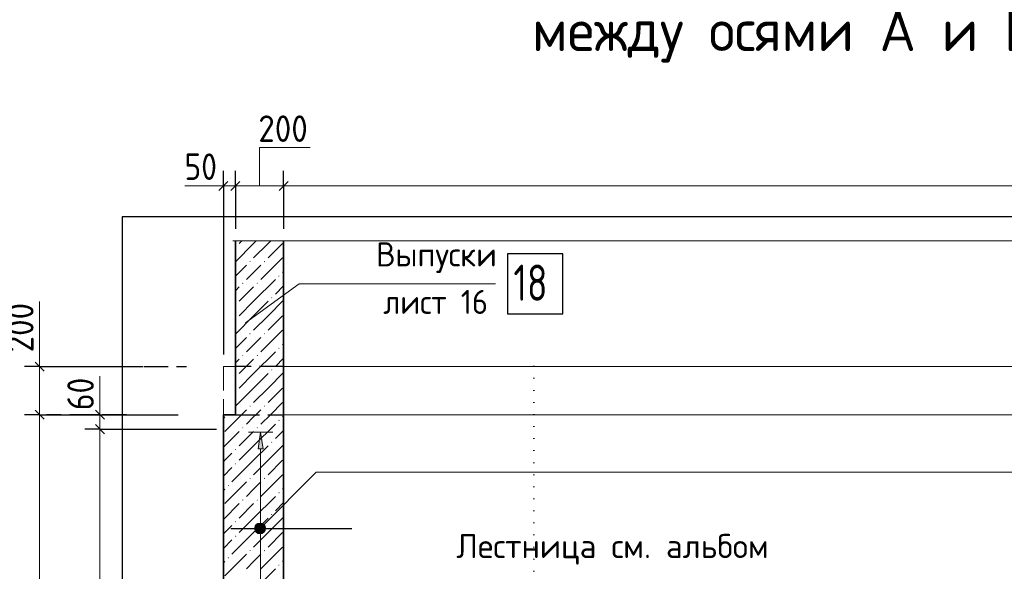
# Model space of a CAD drawing. Header units: millimetres. Extents: x 0 to 50400, y 0 to 35762.
# Tile 5 of 18: x 5700 to 15506, y 13379 to 18875. Entities that reach past the tile are written whole.
import ezdxf

# ---------------------------------------------------------------- set-up
doc = ezdxf.new("R2010")
doc.units = ezdxf.units.MM
for name, pattern in [('______2', [324, 240, -84]), ('______5', [1320, 960, -120, 120, -120]), ('______9', [120, 0, -120])]:
    doc.linetypes.add(name, pattern=pattern)
for name, color, linetype, lineweight in [('Standard', 7, 'Continuous', 25), ('Выпуски арматуры Г-обр.', 52, 'Continuous', 25), ('ЖБ Перекрытие верхний уровень', 7, 'Continuous', 35), ('ЖБ Стена верхний уровень', 7, 'Continuous', 35), ('Заголовок чертежа', 7, 'Continuous', 25), ('Позиционная метка линия выноска', 7, 'Continuous', 13), ('Позиционная метка номер позиции', 7, 'Continuous', 13), ('Размерная линия_ общее', 7, 'Continuous', 13), ('Сечения символ', 7, 'Continuous', 25)]:
    doc.layers.add(name, color=color, linetype=linetype, lineweight=lineweight)
doc.layers.add('Оси', color=7, linetype='______5', true_color=0x656565)
doc.layers.add('Стена Хомут', color=7, linetype='______2', true_color=0xa0a0a0)
doc.layers.add('Размерная выноска', color=7, linetype='Continuous')
doc.styles.add('ISOCPEUR', font='txt')

msp = doc.modelspace()

# ---------------------------------------------------------------- hatches: boundary and pattern name
at = {"layer": 'ЖБ Стена верхний уровень', "linetype": 'Continuous', "lineweight": 18, "transparency": 33554687}
for points in [[(7848.4, 16613), (7850.3, 16614.9), (7856.3, 16608.9), (7850.3, 16602.9), (7848.4, 16604.7)], [(7988.3, 16464.9), (7994.3, 16470.9), (8000.3, 16464.9), (7994.3, 16458.9)], [(8132.3, 16464.9), (8138.3, 16470.9), (8144.3, 16464.9), (8138.3, 16458.9)], [(8276.3, 16320.9), (8282.3, 16326.9), (8288.3, 16320.9), (8282.3, 16314.9)], [(7916.3, 16248.9), (7922.3, 16254.9), (7928.3, 16248.9), (7922.3, 16242.9)], [(8060.3, 16248.9), (8066.3, 16254.9), (8072.3, 16248.9), (8066.3, 16242.9)], [(8204.3, 16104.9), (8210.3, 16110.9), (8216.3, 16104.9), (8210.3, 16098.9)], [(7848.4, 16037), (7850.3, 16038.9), (7856.3, 16032.9), (7850.3, 16026.9), (7848.4, 16028.7)], [(7848.4, 15893), (7850.3, 15894.9), (7856.3, 15888.9), (7850.3, 15882.9), (7848.4, 15884.7)], [(7988.3, 15744.9), (7994.3, 15750.9), (8000.3, 15744.9), (7994.3, 15738.9)], [(8132.3, 15744.9), (8138.3, 15750.9), (8144.3, 15744.9), (8138.3, 15738.9)], [(8276.3, 15600.9), (8282.3, 15606.9), (8288.3, 15600.9), (8282.3, 15594.9)], [(7916.3, 15528.9), (7922.3, 15534.9), (7928.3, 15528.9), (7922.3, 15522.9)], [(8060.3, 15528.9), (8066.3, 15534.9), (8072.3, 15528.9), (8066.3, 15522.9)], [(7848.4, 15317), (7850.3, 15318.9), (7856.3, 15312.9), (7850.3, 15306.9), (7848.4, 15308.7)], [(8204.3, 15384.9), (8210.3, 15390.9), (8216.3, 15384.9), (8210.3, 15378.9)], [(7848.4, 15173), (7850.3, 15174.9), (7856.3, 15168.9), (7850.3, 15162.9), (7848.4, 15164.7)], [(7988.3, 15024.9), (7994.3, 15030.9), (8000.3, 15024.9), (7994.3, 15018.9)], [(8132.3, 15024.9), (8138.3, 15030.9), (8144.3, 15024.9), (8138.3, 15018.9)], [(7916.3, 14808.9), (7922.3, 14814.9), (7928.3, 14808.9), (7922.3, 14802.9)], [(8060.3, 14808.9), (8066.3, 14814.9), (8072.3, 14808.9), (8066.3, 14802.9)], [(8276.3, 14880.9), (8282.3, 14886.9), (8288.3, 14880.9), (8282.3, 14874.9)], [(8204.3, 14664.9), (8210.3, 14670.9), (8216.3, 14664.9), (8210.3, 14658.9)], [(7844.3, 14592.9), (7850.3, 14598.9), (7856.3, 14592.9), (7850.3, 14586.9)], [(7844.3, 14448.9), (7850.3, 14454.9), (7856.3, 14448.9), (7850.3, 14442.9)], [(7772.3, 14232.9), (7778.3, 14238.9), (7784.3, 14232.9), (7778.3, 14226.9)], [(7988.3, 14304.9), (7994.3, 14310.9), (8000.3, 14304.9), (7994.3, 14298.9)], [(8132.3, 14304.9), (8138.3, 14310.9), (8144.3, 14304.9), (8138.3, 14298.9)], [(8276.3, 14160.9), (8282.3, 14166.9), (8288.3, 14160.9), (8282.3, 14154.9)], [(7916.3, 14088.9), (7922.3, 14094.9), (7928.3, 14088.9), (7922.3, 14082.9)], [(8060.3, 14088.9), (8066.3, 14094.9), (8072.3, 14088.9), (8066.3, 14082.9)], [(8204.3, 13944.9), (8210.3, 13950.9), (8216.3, 13944.9), (8210.3, 13938.9)], [(7844.3, 13872.9), (7850.3, 13878.9), (7856.3, 13872.9), (7850.3, 13866.9)], [(7844.3, 13728.9), (7850.3, 13734.9), (7856.3, 13728.9), (7850.3, 13722.9)], [(7988.3, 13584.9), (7994.3, 13590.9), (8000.3, 13584.9), (7994.3, 13578.9)], [(8132.3, 13584.9), (8138.3, 13590.9), (8144.3, 13584.9), (8138.3, 13578.9)], [(7772.3, 13512.9), (7778.3, 13518.9), (7784.3, 13512.9), (7778.3, 13506.9)], [(8276.3, 13440.9), (8282.3, 13446.9), (8288.3, 13440.9), (8282.3, 13434.9)]]:
    msp.add_hatch(color=7, dxfattribs=at).paths.add_polyline_path(points, flags=16)
at = {"layer": 'Позиционная метка линия выноска', "linetype": 'Continuous', "lineweight": 13, "transparency": 33554687}
for points in [[(8042.2, 13819.8), (8132.4, 13767.9), (8056, 13844.3)], [(8056, 13844.3), (8146.1, 13792.3), (8080.4, 13858)], [(8056, 13844.3), (8132.4, 13767.9), (8146.1, 13792.3)], [(8080.4, 13858), (8146.1, 13792.3), (8146.1, 13819.8)], [(8080.4, 13858), (8146.1, 13819.8), (8107.9, 13858)], [(8107.9, 13858), (8146.1, 13819.8), (8132.4, 13844.3)], [(8042.2, 13792.3), (8107.9, 13754.2), (8042.2, 13819.8)], [(8042.2, 13819.8), (8107.9, 13754.2), (8132.4, 13767.9)], [(8080.4, 13754.2), (8042.2, 13792.3), (8056, 13767.9)], [(8042.2, 13792.3), (8080.4, 13754.2), (8107.9, 13754.2)]]:
    msp.add_hatch(color=7, dxfattribs=at).paths.add_polyline_path(points)
at = {"layer": 'Стена Хомут', "linetype": 'Continuous', "lineweight": 13, "transparency": 33554687}
msp.add_hatch(color=7, dxfattribs=at).paths.add_polyline_path([(8123.7, 14598.1), (8099.7, 14766.1), (8075.7, 14598.1)])

# ---------------------------------------------------------------- linework, layer by layer
at = {"layer": 'Standard', "color": 7, "linetype": 'Continuous', "lineweight": -3, "transparency": 33554687}
for p, q in [((7728.4, 17218.3), (7728.4, 17368.3)), ((7848.4, 17218.3), (7848.4, 17368.3)), ((8328.4, 17218.3), (8328.4, 17368.3)), ((7728.4, 17218.3), (7728.4, 17068.4)), ((7728.4, 17218.3), (7728.4, 15539)), ((7848.4, 17218.3), (7848.4, 17068.4)), ((7848.4, 17218.3), (7848.4, 16790.6)), ((8328.4, 17218.3), (8328.4, 17068.4)), ((8328.4, 17218.3), (8328.4, 16790.6)), ((6498.5, 14939), (6348.5, 14939)), ((6498.5, 14939), (6648.5, 14939)), ((6498.5, 14939), (7277, 14939)), ((6498.5, 14795), (6348.5, 14795)), ((6498.5, 14795), (6648.5, 14795)), ((6498.5, 14795), (7661, 14795))]:
    msp.add_line(p, q, dxfattribs=at)
at = {"layer": 'Standard', "color": 7, "linetype": 'Continuous', "lineweight": 25, "transparency": 33554687}
for p, q in [((7683.4, 17173.3), (7773.4, 17263.3)), ((7803.4, 17173.3), (7893.4, 17263.3)), ((8283.4, 17173.3), (8373.4, 17263.3)), ((6453.5, 14984), (6543.5, 14894)), ((6453.5, 14840), (6543.5, 14750))]:
    msp.add_line(p, q, dxfattribs=at)
at = {"layer": 'Standard', "color": 7, "linetype": 'Continuous', "lineweight": 13, "transparency": 33554687}
for p, q in [((7728.4, 17218.3), (7638.4, 17218.3)), ((7728.4, 17218.3), (7848.4, 17218.3)), ((7848.4, 17218.3), (8328.4, 17218.3)), ((8328.4, 17218.3), (23928.4, 17218.3)), ((6498.5, 14939), (6498.5, 15029)), ((6498.5, 14795), (6498.5, 8555))]:
    msp.add_line(p, q, dxfattribs=at)
at = {"layer": 'Standard', "color": 254, "linetype": 'Continuous', "lineweight": -3, "true_color": 0xc4c4ff, "transparency": 33554687}
msp.add_lwpolyline([(6721.7, 6570.5), (25801.7, 6570.5), (25801.7, 16910.6), (6721.7, 16910.6), (6721.7, 6570.5)], dxfattribs=at)
at = {"layer": 'Standard', "color": 7, "linetype": 'Continuous', "lineweight": 13, "transparency": 33554687}
msp.add_lwpolyline([(6498.5, 14939), (6498.5, 14855.6), (6498.5, 14855.6), (6498.5, 14795)], dxfattribs=at)
at = {"layer": 'Выпуски арматуры Г-обр.', "color": 7, "linetype": 'Continuous', "lineweight": 25, "transparency": 33554687}
msp.add_lwpolyline([(10557.5, 15942.7), (11109.5, 15942.7), (11109.5, 16542.7), (10557.5, 16542.7), (10557.5, 15942.7)], dxfattribs=at)
at = {"layer": 'ЖБ Перекрытие верхний уровень', "color": 7, "linetype": '______2', "lineweight": 18, "transparency": 33554687}
for p, q in [((7728.4, 15419), (7728.4, 14939)), ((7848.4, 15419), (7728.4, 15419)), ((18576, 15419), (8328.4, 15419)), ((8328.4, 14939), (19536, 14939))]:
    msp.add_line(p, q, dxfattribs=at)
at = {"layer": 'ЖБ Перекрытие верхний уровень', "color": 253, "linetype": '______2', "lineweight": -3, "true_color": 0xababab, "transparency": 33554687}
for p, q in [((8328.4, 15419), (7848.4, 15419)), ((7848.4, 14939), (8328.4, 14939))]:
    msp.add_line(p, q, dxfattribs=at)
at = {"layer": 'ЖБ Стена верхний уровень', "color": 7, "linetype": 'Continuous', "lineweight": 35, "transparency": 33554687}
for p, q in [((7848.4, 16670.6), (7848.4, 14939)), ((8328.4, 14939), (8328.4, 16670.6)), ((7728.4, 14939), (7728.4, 8363)), ((7848.4, 14939), (7728.4, 14939)), ((8328.4, 11723), (8328.4, 14939))]:
    msp.add_line(p, q, dxfattribs=at)
at = {"layer": 'ЖБ Стена верхний уровень', "color": 251, "linetype": 'Continuous', "lineweight": 18, "true_color": 0x494949, "transparency": 33554687}
for p, q in [((7912, 16670.6), (7886.3, 16644.9)), ((8056, 16670.6), (8030.3, 16644.9)), ((8174.3, 16644.9), (8200, 16670.6)), ((8030.3, 16644.9), (7848.4, 16463)), ((8174.3, 16644.9), (8030.3, 16500.9)), ((8318.3, 16644.9), (8174.3, 16500.9)), ((8318.3, 16500.9), (8102.3, 16284.9)), ((7958.3, 16428.9), (7848.4, 16319)), ((8030.3, 16356.9), (8102.3, 16428.9)), ((7958.3, 16284.9), (8030.3, 16356.9)), ((8030.3, 16068.9), (8246.3, 16284.9)), ((8328.4, 16367), (8318.3, 16356.9)), ((7886.3, 16212.9), (7848.4, 16175)), ((8030.3, 16212.9), (7886.3, 16068.9)), ((8328.4, 16223), (8246.3, 16140.9)), ((8030.3, 16068.9), (7886.3, 15924.9)), ((8174.3, 16068.9), (8030.3, 15924.9)), ((8174.3, 15924.9), (8328.4, 16079)), ((8030.3, 15924.9), (7848.4, 15743)), ((8174.3, 15924.9), (8030.3, 15780.9)), ((8318.3, 15924.9), (8174.3, 15780.9)), ((7958.3, 15708.9), (7848.4, 15599)), ((8030.3, 15636.9), (8102.3, 15708.9)), ((8318.3, 15780.9), (8102.3, 15564.9)), ((7958.3, 15564.9), (8030.3, 15636.9)), ((8328.4, 15647), (8318.3, 15636.9)), ((8030.3, 15348.9), (8246.3, 15564.9)), ((8328.4, 15503), (8246.3, 15420.9)), ((7886.3, 15492.9), (7848.4, 15455)), ((8030.3, 15492.9), (7886.3, 15348.9)), ((8030.3, 15348.9), (7886.3, 15204.9)), ((8174.3, 15348.9), (8030.3, 15204.9)), ((8174.3, 15204.9), (8328.4, 15359)), ((8030.3, 15204.9), (7848.4, 15023)), ((8174.3, 15204.9), (8030.3, 15060.9)), ((8318.3, 15204.9), (8174.3, 15060.9)), ((8318.3, 15060.9), (8196.4, 14939)), ((7742.3, 14916.9), (7728.4, 14903)), ((7908.4, 14939), (7742.3, 14772.9)), ((7958.3, 14988.9), (7908.4, 14939)), ((7958.3, 14844.9), (8030.3, 14916.9)), ((8030.3, 14916.9), (8052.4, 14939)), ((8052.4, 14939), (8102.3, 14988.9)), ((8196.4, 14939), (8102.3, 14844.9)), ((8328.4, 14927), (8318.3, 14916.9)), ((8030.3, 14628.9), (8246.3, 14844.9)), ((7886.3, 14772.9), (7728.4, 14615)), ((8030.3, 14772.9), (7886.3, 14628.9)), ((8328.4, 14783), (8246.3, 14700.9)), ((8030.3, 14628.9), (7886.3, 14484.9)), ((8174.3, 14628.9), (8030.3, 14484.9)), ((8174.3, 14484.9), (8328.4, 14639)), ((7742.3, 14484.9), (7814.3, 14556.9)), ((7728.4, 14471), (7742.3, 14484.9)), ((8030.3, 14484.9), (7814.3, 14268.9)), ((8174.3, 14484.9), (8030.3, 14340.9)), ((8318.3, 14484.9), (8174.3, 14340.9)), ((7814.3, 14412.9), (7728.4, 14327)), ((8318.3, 14340.9), (8102.3, 14124.9)), ((7958.3, 14268.9), (7742.3, 14052.9)), ((8030.3, 14196.9), (8102.3, 14268.9)), ((7742.3, 14196.9), (7728.4, 14183)), ((7958.3, 14124.9), (8030.3, 14196.9)), ((8030.3, 13908.9), (8246.3, 14124.9)), ((8328.4, 14207), (8318.3, 14196.9)), ((7886.3, 14052.9), (7728.4, 13895)), ((8030.3, 14052.9), (7886.3, 13908.9)), ((8328.4, 14063), (8246.3, 13980.9)), ((7742.3, 13764.9), (7814.3, 13836.9)), ((8030.3, 13908.9), (7886.3, 13764.9)), ((8174.3, 13908.9), (8030.3, 13764.9)), ((8174.3, 13764.9), (8328.4, 13919)), ((7728.4, 13751), (7742.3, 13764.9)), ((8030.3, 13764.9), (7814.3, 13548.9)), ((8174.3, 13764.9), (8030.3, 13620.9)), ((8318.3, 13764.9), (8174.3, 13620.9)), ((7814.3, 13692.9), (7728.4, 13607)), ((7958.3, 13548.9), (7742.3, 13332.9)), ((8030.3, 13476.9), (8102.3, 13548.9)), ((8318.3, 13620.9), (8102.3, 13404.9)), ((7742.3, 13476.9), (7728.4, 13463)), ((7958.3, 13404.9), (8030.3, 13476.9)), ((8328.4, 13487), (8318.3, 13476.9)), ((8030.3, 13188.9), (8246.3, 13404.9))]:
    msp.add_line(p, q, dxfattribs=at)
at = {"layer": 'ЖБ Стена верхний уровень', "color": 253, "linetype": '______2', "lineweight": -3, "true_color": 0xababab, "transparency": 33554687}
for p, q in [((5967.3, 15419), (7362.5, 15419)), ((8328.4, 15419), (7848.4, 15419)), ((6762.5, 14939), (5967.3, 14939)), ((7848.4, 14939), (8328.4, 14939))]:
    msp.add_line(p, q, dxfattribs=at)
at = {"layer": 'ЖБ Стена верхний уровень', "color": 7, "linetype": 'Continuous', "lineweight": 18, "transparency": 33554687}
for p, q in [((18576, 15419), (8328.4, 15419)), ((19536, 14939), (8328.4, 14939))]:
    msp.add_line(p, q, dxfattribs=at)
at = {"layer": 'Оси', "color": 8, "linetype": '______5', "lineweight": -3, "transparency": 33554687}
msp.add_line((8328.4, 16670.6), (8328.4, 5434.1), dxfattribs=at)
at = {"layer": 'Позиционная метка линия выноска', "color": 7, "linetype": 'Continuous', "lineweight": 13, "transparency": 33554687}
for p, q in [((8056, 13844.3), (8056, 13844.3)), ((8132.4, 13844.3), (8132.4, 13844.3)), ((8056, 13767.9), (8056, 13767.9)), ((8132.4, 13767.9), (8132.4, 13767.9))]:
    msp.add_line(p, q, dxfattribs=at)
msp.add_lwpolyline([(8094.2, 13806.1), (8654.2, 14366.1), (27758.2, 14366.1)], dxfattribs=at)
msp.add_circle((8094.2, 13806.1), 54, dxfattribs=at)
at = {"layer": 'Позиционная метка номер позиции', "color": 7, "linetype": 'Continuous', "lineweight": 13, "transparency": 33554687}
msp.add_lwpolyline([(7949.5, 15854.2), (8483.5, 16242.7), (10437.5, 16242.7)], dxfattribs=at)
at = {"layer": 'Размерная выноска', "color": 7, "linetype": 'Continuous', "lineweight": 13, "transparency": 33554687}
for p, q in [((8088.4, 17218.3), (8088.4, 17602.3)), ((8088.4, 17602.3), (8592.4, 17602.3)), ((7728.4, 17218.3), (7344.4, 17218.3)), ((7824.4, 16670.6), (8352.4, 16670.6)), ((8304.4, 16670.6), (16096.8, 16670.6)), ((5898, 15419), (5898, 16067))]:
    msp.add_line(p, q, dxfattribs=at)
at = {"layer": 'Размерная выноска', "color": 251, "linetype": 'Continuous', "lineweight": 13, "true_color": 0x656565, "transparency": 33554687}
msp.add_line((6498.5, 14939), (6498.5, 15323), dxfattribs=at)
at = {"layer": 'Размерная линия_ общее', "color": 7, "linetype": 'Continuous', "lineweight": 13, "transparency": 33554687}
for p, q in [((5898, 15419), (5898, 15509)), ((5898, 15419), (5898, 14939)), ((5898, 14939), (5898, 8363))]:
    msp.add_line(p, q, dxfattribs=at)
at = {"layer": 'Размерная линия_ общее', "color": 7, "linetype": 'Continuous', "lineweight": -3, "transparency": 33554687}
for p, q in [((5898, 15419), (5748, 15419)), ((5898, 15419), (6048, 15419)), ((5898, 15419), (6930.5, 15419)), ((5898, 14939), (5748, 14939)), ((5898, 14939), (6048, 14939)), ((5898, 14939), (6930.5, 14939))]:
    msp.add_line(p, q, dxfattribs=at)
at = {"layer": 'Размерная линия_ общее', "color": 7, "linetype": 'Continuous', "lineweight": 25, "transparency": 33554687}
for p, q in [((5853, 15464), (5943, 15374)), ((5853, 14984), (5943, 14894))]:
    msp.add_line(p, q, dxfattribs=at)
at = {"layer": 'Сечения символ', "color": 7, "linetype": '______9', "lineweight": 13, "transparency": 33554687}
msp.add_line((10822.1, 15422.1), (10822.1, 6418.1), dxfattribs=at)
at = {"layer": 'Стена Хомут', "color": 251, "linetype": 'Continuous', "lineweight": 13, "true_color": 0x494949, "transparency": 33554687}
for p, q in [((8099.7, 14766.1), (7979.7, 14766.1)), ((8099.7, 14766.1), (8075.7, 14598.1)), ((8123.7, 14598.1), (8099.7, 14766.1)), ((8099.7, 14766.1), (8219.7, 14766.1)), ((8099.7, 14766.1), (8099.7, 14766.1)), ((8075.7, 14598.1), (8123.7, 14598.1)), ((8099.7, 8694.1), (8099.7, 14598.1))]:
    msp.add_line(p, q, dxfattribs=at)
at = {"layer": 'Стена Хомут', "color": 36, "linetype": 'Continuous', "lineweight": 25, "true_color": 0x6e3c1e, "transparency": 33554687}
msp.add_line((7804, 13806.1), (9008.3, 13806.1), dxfattribs=at)

# ---------------------------------------------------------------- texts
at = {"layer": 'Standard', "color": 7, "linetype": 'Continuous', "lineweight": 25, "transparency": 33554687, "char_height": 264, "attachment_point": 7, "style": 'ISOCPEUR'}
for s, insert, width in [('\\W0.91;200', (8076.4, 17657.3), 674.395), ('\\W0.87;50', (7340.2, 17278.4), 484.709)]:
    msp.add_mtext(s, dxfattribs=dict(at, insert=insert, width=width))
at = {"layer": 'Standard', "color": 7, "linetype": 'Continuous', "lineweight": 25, "transparency": 33554687, "insert": (6438.5, 14984), "char_height": 264, "width": 484.709, "attachment_point": 7, "rotation": 90, "style": 'ISOCPEUR'}
msp.add_mtext('\\W0.87;60', dxfattribs=at)
at = {"layer": 'Выпуски арматуры Г-обр.', "color": 7, "linetype": 'Continuous', "lineweight": 13, "transparency": 33554687, "insert": (10617.5, 16074.7), "char_height": 360, "width": 566.737, "attachment_point": 7, "style": 'ISOCPEUR'}
msp.add_mtext('\\W0.75;18', dxfattribs=at)
at = {"layer": 'Заголовок чертежа', "color": 7, "linetype": 'Continuous', "lineweight": 50, "transparency": 33554687, "insert": (10802.3, 18447.6), "char_height": 420, "width": 8934.871, "attachment_point": 7, "style": 'ISOCPEUR'}
msp.add_mtext('\\W0.96;между осями А и Б в осях 1.1-1.3', dxfattribs=at)
at = {"layer": 'Позиционная метка номер позиции', "color": 7, "linetype": 'Continuous', "lineweight": 18, "transparency": 33554687, "char_height": 240, "attachment_point": 7, "style": 'ISOCPEUR'}
for s, insert, width in [('\\W0.96;Выпуски', (9249.5, 16351.3), 1314.654), ('\\W0.92;лист 16', (9321.5, 15943.4), 1238.205), ('\\W0.98;Лестница см. альбом', (10048.3, 13445.6), 3308.746)]:
    msp.add_mtext(s, dxfattribs=dict(at, insert=insert, width=width))
at = {"layer": 'Размерная линия_ общее', "color": 7, "linetype": 'Continuous', "lineweight": 25, "transparency": 33554687, "insert": (5838, 15560), "char_height": 264, "width": 674.395, "attachment_point": 7, "rotation": 90, "style": 'ISOCPEUR'}
msp.add_mtext('\\W0.91;200', dxfattribs=at)

doc.saveas('drawing.dxf')
